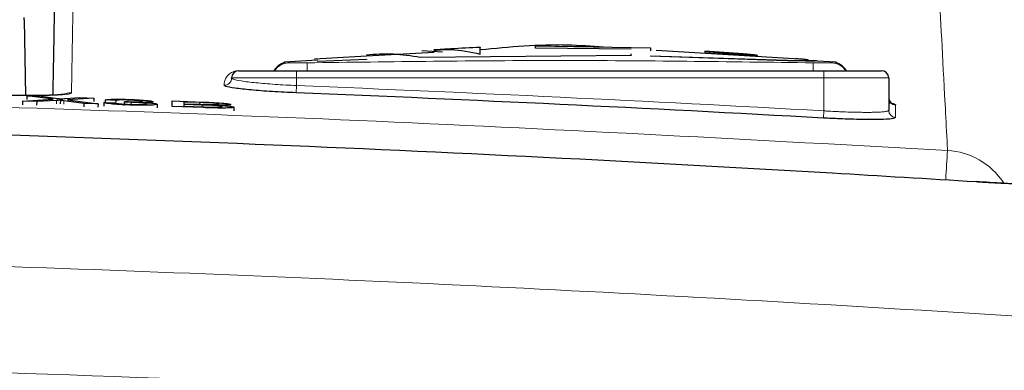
# Paper-space layout 'Blatt5' of a CAD drawing. Header units: millimetres. Extents: x 5 to 418, y 2 to 292.
# Tile 25 of 31: x 245.11 to 263.29, y 222.4 to 228.86. Entities that reach past the tile are written whole.
import ezdxf

# ---------------------------------------------------------------- set-up
doc = ezdxf.new("R2010")
doc.units = ezdxf.units.MM
doc.layers.add('SLD-0', color=7, linetype='Continuous')
doc.styles.add('SLDTEXTSTYLE0', font='TXT', dxfattribs={"width": 0.605})
doc.dimstyles.new('SLDDIMSTYLE6', dxfattribs={"dimtxt": 3.5, "dimasz": 3.302, "dimexe": 0, "dimexo": 0.0625, "dimgap": 0.875, "dimtad": 1, "dimlfac": 1.5, "dimrnd": 1e-09, "dimzin": 12, "dimdsep": 46, "dimtxsty": 'SLDTEXTSTYLE0', "dimsah": 1, "dimcen": 0.09, "dimadec": 0, "dimazin": 3, "dimtfac": 1, "dimtofl": 0, "dimtmove": 0, "dimatfit": 3, "dimfxl": 1, "dimfrac": 2, "dimtolj": 1, "dimtzin": 12, "dimarcsym": 0})

# ---------------------------------------------------------------- blocks, each defined once
blk = doc.blocks.new('_D_29')
at = {"layer": 'SLD-0'}
for p, q in [((149.356, 124.887), (149.356, 255.974)), ((298.023, 124.887), (298.023, 255.974)), ((149.356, 254.974), (298.023, 254.974))]:
    blk.add_line(p, q, dxfattribs=at)
for points in [[(149.356, 254.974), (152.658, 254.466), (152.658, 255.482)], [(298.023, 254.974), (294.721, 255.482), (294.721, 254.466)]]:
    blk.add_solid(points, dxfattribs=at)
at = {"layer": 'SLD-0', "insert": (219.679, 259.485), "char_height": 3.5, "attachment_point": 1, "style": 'SLDTEXTSTYLE0'}
blk.add_mtext('223', dxfattribs=at)

psp = doc.layouts.new('Blatt5')

# ---------------------------------------------------------------- linework, layer by layer
at = {"color": 7, "linetype": 'Continuous', "lineweight": 25}
for p, q in [((245.1933, 228.8618), (245.1926, 228.9047)), ((245.1933, 228.8618), (245.2177, 227.4647)), ((254.6344, 228.3831), (256.7575, 228.3435)), ((254.6344, 228.3363), (254.6344, 228.3831)), ((255.5171, 228.36), (254.6344, 228.3764)), ((256.7575, 228.3435), (256.7575, 228.29)), ((251.5124, 228.1876), (250.5539, 228.1345)), ((252.7618, 228.2568), (251.5124, 228.1876)), ((252.5035, 228.1723), (256.3989, 228.2057)), ((256.3989, 228.1989), (252.5035, 228.1655)), ((252.5035, 228.1723), (252.5035, 228.1655)), ((252.9159, 228.2626), (252.5375, 228.2881)), ((256.3989, 228.3165), (254.6344, 228.3363)), ((256.3989, 228.2057), (256.3989, 228.23)), ((256.3989, 228.2057), (256.3989, 228.1989)), ((256.7575, 228.1982), (259.0851, 228.1194)), ((256.7575, 228.1982), (256.7575, 228.1914)), ((259.0851, 228.1127), (256.7575, 228.1914)), ((259.6155, 228.1269), (256.8628, 228.2939)), ((257.7574, 228.2829), (257.7574, 228.2517)), ((258.4713, 228.2297), (257.7574, 228.2829)), ((257.7574, 228.2763), (258.4713, 228.223)), ((257.7574, 228.2517), (258.4713, 228.2062)), ((258.7326, 228.1941), (258.7326, 228.2008)), ((250.6105, 228.1141), (249.9956, 228.0767)), ((250.6096, 228.099), (251.5108, 228.1362)), ((251.5108, 228.1295), (250.6096, 228.0924)), ((250.6096, 228.099), (250.6096, 228.0924)), ((251.5108, 228.1362), (251.5108, 228.1295)), ((259.7274, 228.1069), (259.7274, 228.1002)), ((259.8328, 228.1035), (259.8328, 228.1102)), ((260.1833, 228.0767), (259.8335, 228.098)), ((260.1199, 228.0822), (260.1199, 228.0822)), ((249.1561, 227.9207), (250.2228, 227.9207)), ((250.2228, 227.9207), (259.9561, 227.9207)), ((259.9561, 227.9207), (261.0228, 227.9207)), ((249.0228, 227.7845), (249.0228, 227.7874)), ((261.1561, 227.7874), (261.1561, 227.1913)), ((245.2442, 227.4593), (245.2418, 227.3928)), ((245.7303, 227.3948), (245.2442, 227.4593)), ((245.2442, 227.4593), (245.5045, 227.45)), ((245.5045, 227.45), (245.7709, 227.4147)), ((245.162, 227.3602), (245.1596, 227.2938)), ((245.162, 227.3602), (245.7303, 227.3948)), ((245.4256, 227.3508), (245.162, 227.3602)), ((245.4256, 227.3508), (245.4233, 227.2851)), ((245.7894, 227.3729), (245.4256, 227.3508)), ((245.8618, 227.3774), (245.8595, 227.3126)), ((246.2962, 227.3198), (245.9245, 227.3691)), ((245.9505, 227.4082), (246.2179, 227.4245)), ((246.4818, 227.4151), (245.9924, 227.3853)), ((245.9924, 227.3853), (246.5568, 227.3105)), ((246.2179, 227.4245), (246.4818, 227.4151)), ((246.2962, 227.3198), (246.2939, 227.2557)), ((246.5568, 227.3105), (246.2962, 227.3198)), ((246.4818, 227.4151), (246.4796, 227.351)), ((246.5568, 227.3105), (246.5545, 227.2466)), ((246.6664, 227.334), (246.6642, 227.2703)), ((246.6664, 227.334), (246.8629, 227.3283)), ((246.6878, 227.3816), (246.6861, 227.3334)), ((246.8842, 227.3733), (246.6878, 227.3816)), ((246.8842, 227.3733), (246.8819, 227.3096)), ((247.0386, 227.3416), (247.0363, 227.2781)), ((247.0386, 227.3416), (247.0593, 227.3527)), ((247.1657, 227.3385), (247.1646, 227.3065)), ((247.6488, 227.3022), (247.6466, 227.2384)), ((247.9228, 227.2617), (247.9264, 227.3636)), ((248.498, 227.2412), (247.9228, 227.2617)), ((247.9264, 227.3636), (248.5001, 227.3431)), ((248.1406, 227.301), (248.1393, 227.2658)), ((248.1393, 227.2658), (248.5018, 227.2528)), ((248.4782, 227.289), (248.1406, 227.301)), ((248.1421, 227.3441), (248.141, 227.3128)), ((248.141, 227.3128), (248.4568, 227.3015)), ((248.434, 227.3337), (248.1421, 227.3441)), ((249.0633, 227.2502), (249.0609, 227.1838))]:
    psp.add_line(p, q, dxfattribs=at)
at = {"color": 7, "linetype": 'Continuous', "lineweight": 18}
for p, q in [((258.4713, 228.2297), (258.4713, 228.223)), ((250.4162, 228.066), (250.4191, 227.9207)), ((259.0851, 228.1194), (259.0851, 228.1127)), ((259.7626, 228.066), (259.7598, 227.9207)), ((250.2228, 227.9207), (250.2228, 227.7874)), ((259.9561, 227.9207), (259.9561, 227.7874)), ((248.8843, 227.6515), (248.8843, 227.6544)), ((250.2228, 227.7874), (249.0228, 227.7874)), ((250.2228, 227.6473), (250.2174, 227.5143)), ((259.9561, 227.7874), (250.2228, 227.7874)), ((250.2228, 227.7874), (250.2228, 227.6473)), ((261.1561, 227.7874), (259.9561, 227.7874)), ((259.9561, 227.1815), (259.9561, 227.7874)), ((245.7894, 227.3729), (245.7871, 227.3081)), ((245.9245, 227.3691), (245.9222, 227.3044)), ((248.434, 227.3337), (248.4329, 227.3023)), ((248.4782, 227.289), (248.477, 227.2537)), ((259.9561, 227.1815), (259.9488, 227.0487))]:
    psp.add_line(p, q, dxfattribs=at)
at = {"color": 7, "linetype": 'Continuous', "lineweight": 25}
for centre, radius, start, end in [((250.0894, 227.7506), 0.3333, 95.22993, 149.30907), ((260.0894, 227.7506), 0.3333, 30.6909, 84.76885), ((249.1561, 227.7874), 0.1333, 90, 180), ((249.6154, 227.9604), 0.0397, 262.38775, 269.99063), ((261.0228, 227.7874), 0.1333, 360, 90), ((223.6894, -428.8459), 656.8961, 86.8357819, 87.6855494), ((261.2893, 227.4242), 0.1332, 180.04993, 266.78497)]:
    psp.add_arc(centre, radius, start, end, dxfattribs=at)
at = {"color": 7, "linetype": 'Continuous', "lineweight": 18}
for centre, radius, start, end in [((250.0894, 227.7334), 0.3333, 92.21562, 145.80066), ((260.0895, 227.7334), 0.3334, 34.2008, 87.78501), ((249.1561, 227.9593), 0.0386, 262.30613, 269.99021), ((248.8896, 227.7875), 0.1332, 267.75258, 359.93993), ((248.8896, 227.7846), 0.1332, 267.75253, 359.93989), ((223.6894, -428.8459), 657.0292, 86.8357819, 87.6855494), ((246.0547, 227.1814), 0.3339, 88.04833, 115.67794), ((261.2893, 227.1914), 0.1332, 180.05291, 266.78763), ((300.5199, 223.7066), 38.3763, 175.8984, 176.69319), ((262.1648, 225.1203), 1.3333, 33.76138, 86.68846)]:
    psp.add_arc(centre, radius, start, end, dxfattribs=at)
for points, knots in [([(246.1276, 231.0434), (246.1275, 231.037), (246.127, 231.0054), (246.1246, 230.8682), (246.118, 230.4923), (246.1055, 229.7733), (246.0875, 228.7453), (246.073, 227.9091), (246.0661, 227.5151)], [0, 0, 0, 0, 0.00880859, 0.04404297, 0.18498094, 0.46685965, 0.74876819, 1, 1, 1, 1]), ([(262.2419, 226.4514), (262.2387, 226.511), (262.2231, 226.8089), (262.1609, 227.9915), (262.0884, 229.3716), (262.0504, 230.0938), (262.0358, 230.3711)], [0, 0, 0, 0, 0.0322876, 0.1614382, 0.6780666, 1, 1, 1, 1]), ([(250.059, 228.0822), (250.0589, 228.0823), (250.0584, 228.0827), (250.0613, 228.0801), (250.0675, 228.0751), (250.0735, 228.0693), (250.0765, 228.0665)], [0, 0, 0, 0, 0.0727743, 0.3817971, 0.6908907, 1, 1, 1, 1]), ([(250.0765, 228.0665), (250.0809, 228.0659), (250.0897, 228.0646), (250.1489, 228.064), (250.2347, 228.064), (250.329, 228.0646), (250.3915, 228.0656), (250.4162, 228.066)], [0, 0, 0, 0, 0.2138472, 0.4292026, 0.6449166, 0.8596444, 1, 1, 1, 1]), ([(250.4162, 228.066), (251.9737, 228.0877), (255.0891, 228.1312), (258.2046, 228.0877), (259.7626, 228.066)], [0, 0, 0, 0, 0.4998954, 1, 1, 1, 1]), ([(259.7626, 228.066), (259.8003, 228.0654), (259.8759, 228.0643), (259.9765, 228.0639), (260.0533, 228.0641), (260.095, 228.0649), (260.1003, 228.066), (260.1023, 228.0665)], [0, 0, 0, 0, 0.2133947, 0.4285895, 0.6443155, 0.8592654, 1, 1, 1, 1]), ([(260.1023, 228.0665), (260.1061, 228.07), (260.1137, 228.077), (260.1197, 228.082), (260.1198, 228.0821), (260.1199, 228.0822)], [0, 0, 0, 0, 0.3898459, 0.7797245, 1, 1, 1, 1]), ([(248.8843, 227.6544), (248.8848, 227.6656), (248.8871, 227.7215), (248.9129, 227.7911), (248.9743, 227.8566), (249.0139, 227.8845), (249.0477, 227.9009), (249.0747, 227.9105), (249.1006, 227.9165), (249.1198, 227.9199), (249.1432, 227.921), (249.1495, 227.9211), (249.151, 227.9211)], [0, 0, 0, 0, 0.11879583, 0.59404956, 0.75694848, 0.85605291, 0.91592619, 0.95186548, 0.97330434, 0.99483899, 0.99877294, 1, 1, 1, 1]), ([(249.0228, 227.7845), (249.0285, 227.7781), (249.0431, 227.7618), (249.1867, 227.7319), (249.4582, 227.6986), (249.8177, 227.6682), (250.0878, 227.6542), (250.2228, 227.6473)], [0, 0, 0, 0, 0.140477, 0.3558464, 0.5708595, 0.7854432, 1, 1, 1, 1]), ([(185.137, 226.4514), (186.0244, 226.5027), (190.4616, 226.7589), (198.4536, 227.1297), (209.1171, 227.4555), (219.7883, 227.6057), (230.4653, 227.5831), (241.1029, 227.3834), (251.6975, 227.0247), (258.7268, 226.6425), (262.2419, 226.4514)], [0, 0, 0, 0, 0.0345653, 0.1728308, 0.3110963, 0.4493987, 0.587812, 0.7262622, 0.8631132, 1, 1, 1, 1]), ([(246.0661, 227.5151), (246.0624, 227.5104), (246.055, 227.5009), (245.9966, 227.4887), (245.9043, 227.4784), (245.779, 227.4704), (245.6229, 227.4648), (245.443, 227.462), (245.2412, 227.4618), (245.0511, 227.4641), (244.8797, 227.4677), (244.7822, 227.4706), (244.7331, 227.4721)], [0, 0, 0, 0, 0.1059593, 0.214994, 0.3209609, 0.4300014, 0.5359948, 0.6450623, 0.7510608, 0.8601336, 0.9296456, 1, 1, 1, 1]), ([(261.2818, 227.2912), (261.2818, 227.2858), (261.2818, 227.2585), (261.2818, 227.1816), (261.2818, 227.1088), (261.2818, 227.0584)], [0, 0, 0, 0, 0.0712947, 0.3564733, 1, 1, 1, 1]), ([(259.9561, 227.1815), (259.9784, 227.1802), (260.0454, 227.1762), (260.1347, 227.1714), (260.2333, 227.1667), (260.3437, 227.162), (260.469, 227.1577), (260.5867, 227.155), (260.6977, 227.1534), (260.7996, 227.1533), (260.8836, 227.1547), (260.9492, 227.1567), (261.0027, 227.1594), (261.052, 227.1632), (261.0896, 227.1675), (261.1191, 227.1724), (261.1401, 227.178), (261.1536, 227.1842), (261.1553, 227.1889), (261.1561, 227.1913)], [0, 0, 0, 0, 0.03547853, 0.10685421, 0.14278294, 0.19550625, 0.28888714, 0.35663324, 0.40941052, 0.50289385, 0.57071958, 0.61025318, 0.67672569, 0.73076396, 0.78534503, 0.83810362, 0.89137766, 0.94541943, 1, 1, 1, 1]), ([(265.4442, 225.9048), (265.4408, 225.8973), (265.4341, 225.8824), (265.3751, 225.8604), (265.2703, 225.8412), (265.141, 225.8287), (265.0405, 225.8221), (264.9379, 225.8167), (264.7831, 225.8114), (264.5977, 225.8089), (264.3972, 225.8088), (264.2062, 225.8106), (263.9778, 225.8153), (263.7967, 225.8206), (263.5861, 225.828), (263.3699, 225.837), (263.112, 225.8499), (262.9236, 225.8605), (262.8097, 225.8675), (262.7716, 225.8699)], [0, 0, 0, 0, 0.0710711, 0.1427036, 0.2420332, 0.3227492, 0.356712, 0.3830914, 0.4561472, 0.5369037, 0.5708842, 0.6435698, 0.7038266, 0.7581136, 0.7854239, 0.8647493, 0.918392, 0.9726867, 1, 1, 1, 1]), ([(170.6559, 222.3975), (175.0618, 222.7489), (183.8756, 223.4518), (197.1282, 224.1472), (210.4015, 224.579), (224.4111, 224.7283), (237.128, 224.5696), (248.5449, 224.1983), (257.9434, 223.747), (267.3384, 223.1629), (273.5946, 222.6526), (276.723, 222.3975)], [0, 0, 0, 0, 0.124856, 0.2497693, 0.3748552, 0.4999988, 0.6455286, 0.7340953, 0.8226824, 0.9113309, 1, 1, 1, 1]), ([(276.5527, 220.4489), (272.161, 220.7992), (263.3755, 221.4999), (250.1654, 222.193), (236.9348, 222.6236), (223.6996, 222.7642), (210.4705, 222.6239), (197.25, 222.1946), (184.0297, 221.5018), (175.228, 220.7999), (170.8262, 220.4489)], [0, 0, 0, 0, 0.1248563, 0.2497699, 0.3748561, 0.5, 0.6248563, 0.7497699, 0.8748561, 1, 1, 1, 1])]:
    psp.add_open_spline(points, degree=3, knots=knots, dxfattribs=at)
at = {"color": 7, "linetype": 'Continuous', "lineweight": 25}
for points, knots in [([(245.7264, 227.4705), (245.7315, 227.7645), (245.7435, 228.4494), (245.7587, 229.3199), (245.7728, 230.13), (245.7796, 230.5208), (245.783, 230.7162)], [0, 0, 0, 0, 0.2005203, 0.4669618, 0.7334698, 1, 1, 1, 1]), ([(253.6131, 228.3523), (253.4327, 228.3435), (253.1472, 228.3296), (252.862, 228.3104), (252.757, 228.3034)], [0, 0, 0, 0, 0.6318066, 1, 1, 1, 1]), ([(253.6131, 228.2273), (253.6131, 228.2573), (253.6131, 228.3176), (253.6131, 228.3653), (253.6131, 228.3531), (253.6131, 228.3504)], [0, 0, 0, 0, 0.4360891, 0.8738527, 1, 1, 1, 1]), ([(255.8905, 228.3529), (255.6685, 228.3701), (254.9104, 228.429), (254.152, 228.3559), (253.6156, 228.3041)], [0, 0, 0, 0, 0.2928281, 1, 1, 1, 1]), ([(251.5108, 228.2169), (251.676, 228.2278), (252.0074, 228.2496), (252.3378, 228.1981), (252.5035, 228.1723)], [0, 0, 0, 0, 0.4986286, 1, 1, 1, 1]), ([(252.5035, 228.1655), (252.3387, 228.1913), (252.0083, 228.2429), (251.677, 228.2211), (251.5108, 228.2102)], [0, 0, 0, 0, 0.4985914, 1, 1, 1, 1]), ([(252.7595, 228.2983), (252.8641, 228.307), (253.1494, 228.3308), (253.4333, 228.2674), (253.6131, 228.2273)], [0, 0, 0, 0, 0.3668753, 1, 1, 1, 1]), ([(258.4713, 228.2062), (258.4857, 228.2052), (258.5151, 228.2033), (258.5577, 228.2011), (258.5982, 228.1994), (258.6349, 228.1982), (258.6671, 228.1976), (258.6936, 228.1975), (258.7139, 228.1979), (258.7273, 228.1988), (258.7335, 228.2001), (258.7322, 228.2019), (258.7236, 228.2042), (258.7079, 228.2068), (258.6854, 228.2097), (258.6569, 228.213), (258.6229, 228.2164), (258.5849, 228.22), (258.5433, 228.2237), (258.5096, 228.2266), (258.4854, 228.2285), (258.476, 228.2293), (258.4713, 228.2297)], [0, 0, 0, 0, 0.0528564, 0.1072425, 0.1601, 0.2144956, 0.2672608, 0.3215592, 0.374275, 0.4285187, 0.4812558, 0.5355181, 0.5883328, 0.6426726, 0.6956045, 0.7500641, 0.8031266, 0.8577219, 0.9108894, 0.9655965, 0.9827734, 1, 1, 1, 1]), ([(258.4713, 228.223), (258.4858, 228.2218), (258.5153, 228.2194), (258.5581, 228.2158), (258.5988, 228.2121), (258.6354, 228.2085), (258.6678, 228.2051), (258.6942, 228.202), (258.7146, 228.1991), (258.7273, 228.1966), (258.7331, 228.195), (258.7321, 228.1943), (258.7318, 228.1941)], [0, 0, 0, 0, 0.1062874, 0.215658, 0.3219448, 0.4313139, 0.537594, 0.6469657, 0.7530732, 0.8622722, 0.9681249, 1, 1, 1, 1]), ([(259.0851, 228.1194), (259.1043, 228.1187), (259.1428, 228.1171), (259.2005, 228.1152), (259.2581, 228.1136), (259.3143, 228.1121), (259.3823, 228.1107), (259.4512, 228.1094), (259.5107, 228.1085), (259.5589, 228.1079), (259.6, 228.1074), (259.6404, 228.107), (259.6684, 228.1068), (259.6937, 228.1068), (259.7119, 228.1068), (259.7235, 228.1069), (259.7274, 228.1069)], [0, 0, 0, 0, 0.07008246, 0.1408496, 0.21263759, 0.28514295, 0.35541824, 0.4798893, 0.5701916, 0.62272667, 0.71105471, 0.78285306, 0.85536866, 0.89139841, 0.96370525, 1, 1, 1, 1]), ([(259.7274, 228.1002), (259.7197, 228.1001), (259.7043, 228.1), (259.6754, 228.1001), (259.6424, 228.1003), (259.6053, 228.1007), (259.5545, 228.1012), (259.4941, 228.102), (259.4321, 228.1031), (259.3759, 228.1041), (259.3221, 228.1053), (259.2612, 228.1068), (259.213, 228.1082), (259.1641, 228.1097), (259.1247, 228.1111), (259.095, 228.1123), (259.0851, 228.1127)], [0, 0, 0, 0, 0.07008826, 0.1408613, 0.21265523, 0.28516646, 0.35544752, 0.47992866, 0.57023831, 0.62277715, 0.71111185, 0.78291618, 0.85543823, 0.89145074, 0.96372282, 1, 1, 1, 1]), ([(259.4419, 228.1499), (259.4571, 228.1485), (259.4877, 228.1455), (259.5287, 228.1413), (259.5658, 228.1374), (259.5952, 228.134), (259.6226, 228.1307), (259.6447, 228.1278), (259.6624, 228.1249), (259.6713, 228.123), (259.6764, 228.1215), (259.6765, 228.1207), (259.6766, 228.1203)], [0, 0, 0, 0, 0.10509285, 0.21120944, 0.31885352, 0.42757187, 0.50633986, 0.63877716, 0.74643631, 0.85517539, 0.91356744, 1, 1, 1, 1]), ([(259.7274, 228.1069), (259.7504, 228.1069), (259.7971, 228.107), (259.8297, 228.1079), (259.8295, 228.1096), (259.8294, 228.1102)], [0, 0, 0, 0, 0.3740977, 0.7590374, 1, 1, 1, 1]), ([(259.8299, 228.1035), (259.8293, 228.1028), (259.8279, 228.1011), (259.7936, 228.1003), (259.7497, 228.1002), (259.7274, 228.1002)], [0, 0, 0, 0, 0.2903372, 0.6407397, 1, 1, 1, 1]), ([(249.151, 227.9211), (249.2259, 227.9211), (249.3793, 227.9211), (249.532, 227.9211), (249.6101, 227.9211)], [0, 0, 0, 0, 0.4887733, 1, 1, 1, 1]), ([(250.2174, 227.5143), (250.0674, 227.5213), (249.7675, 227.5352), (249.368, 227.5656), (249.0664, 227.5989), (248.907, 227.6288), (248.8907, 227.6451), (248.8843, 227.6515)], [0, 0, 0, 0, 0.2145899, 0.429169, 0.6441593, 0.8595151, 1, 1, 1, 1]), ([(245.9388, 227.4877), (245.938, 227.4875), (245.9352, 227.4869), (245.8706, 227.4782), (245.7127, 227.4682), (245.4093, 227.4616), (245.0525, 227.463), (244.8147, 227.4714), (244.7331, 227.4742)], [0, 0, 0, 0, 0.0528426, 0.1658955, 0.3427841, 0.585781, 0.8577928, 1, 1, 1, 1]), ([(245.7709, 227.4147), (245.7881, 227.4123), (245.8119, 227.409), (245.8414, 227.4048), (245.8472, 227.403), (245.8501, 227.4021)], [0, 0, 0, 0, 0.5612769, 0.7817626, 1, 1, 1, 1]), ([(245.8618, 227.3774), (245.8482, 227.3765), (245.8239, 227.3751), (245.7999, 227.3736), (245.7894, 227.3729)], [0, 0, 0, 0, 0.5600016, 1, 1, 1, 1]), ([(245.8501, 227.4021), (245.8688, 227.4033), (245.9023, 227.4053), (245.9358, 227.4073), (245.9505, 227.4082)], [0, 0, 0, 0, 0.5599999, 1, 1, 1, 1]), ([(245.9245, 227.3691), (245.9127, 227.3706), (245.8918, 227.3734), (245.8709, 227.3761), (245.8618, 227.3774)], [0, 0, 0, 0, 0.5599998, 1, 1, 1, 1]), ([(247.1421, 227.2883), (247.0753, 227.2911), (246.9419, 227.2966), (246.7873, 227.3097), (246.6923, 227.3228), (246.6751, 227.3303), (246.6664, 227.334)], [0, 0, 0, 0, 0.2799105, 0.5592491, 0.7794763, 1, 1, 1, 1]), ([(246.6878, 227.3816), (246.7031, 227.385), (246.7335, 227.3919), (246.8493, 227.3966), (246.9926, 227.3962), (247.0888, 227.3932), (247.1369, 227.3917)], [0, 0, 0, 0, 0.2802532, 0.5595228, 0.7795924, 1, 1, 1, 1]), ([(246.8629, 227.3283), (246.8729, 227.3253), (246.8929, 227.3193), (246.9569, 227.3105), (247.053, 227.3036), (247.1174, 227.3011), (247.1496, 227.2998)], [0, 0, 0, 0, 0.2808811, 0.5600727, 0.7796532, 1, 1, 1, 1]), ([(247.1426, 227.3798), (247.1065, 227.3808), (247.0343, 227.383), (246.9493, 227.3819), (246.9023, 227.3782), (246.8903, 227.3749), (246.8842, 227.3733)], [0, 0, 0, 0, 0.2800014, 0.5591308, 0.7793201, 1, 1, 1, 1]), ([(247.1657, 227.3385), (247.1417, 227.3392), (247.0986, 227.3406), (247.057, 227.3413), (247.0386, 227.3416)], [0, 0, 0, 0, 0.5597721, 1, 1, 1, 1]), ([(247.0593, 227.3527), (247.0645, 227.3524), (247.0739, 227.352), (247.0834, 227.3517), (247.0875, 227.3515)], [0, 0, 0, 0, 0.5600031, 1, 1, 1, 1]), ([(247.0875, 227.3515), (247.1264, 227.3504), (247.204, 227.3481), (247.3043, 227.3477), (247.3681, 227.351), (247.373, 227.3549), (247.3754, 227.3569)], [0, 0, 0, 0, 0.2806803, 0.5609514, 0.7800568, 1, 1, 1, 1]), ([(247.1369, 227.3917), (247.1977, 227.3891), (247.3192, 227.384), (247.4665, 227.3725), (247.5554, 227.3604), (247.5664, 227.3537), (247.5719, 227.3503)], [0, 0, 0, 0, 0.2801842, 0.5598553, 0.7799999, 1, 1, 1, 1]), ([(247.6488, 227.3022), (247.6397, 227.2976), (247.6215, 227.2886), (247.4816, 227.283), (247.3142, 227.283), (247.1995, 227.2865), (247.1421, 227.2883)], [0, 0, 0, 0, 0.2794007, 0.5590642, 0.7793783, 1, 1, 1, 1]), ([(247.3754, 227.3569), (247.3717, 227.3592), (247.3642, 227.364), (247.2996, 227.3712), (247.2217, 227.3766), (247.169, 227.3787), (247.1426, 227.3798)], [0, 0, 0, 0, 0.27945999, 0.55895226, 0.77925528, 1, 1, 1, 1]), ([(247.1496, 227.2998), (247.195, 227.2984), (247.2856, 227.2958), (247.3869, 227.2977), (247.4441, 227.3025), (247.4496, 227.307), (247.4524, 227.3093)], [0, 0, 0, 0, 0.27988313, 0.55899319, 0.77931899, 1, 1, 1, 1]), ([(247.4524, 227.3093), (247.4481, 227.3123), (247.4396, 227.3182), (247.3626, 227.3274), (247.2659, 227.3344), (247.1991, 227.3371), (247.1657, 227.3385)], [0, 0, 0, 0, 0.2797467, 0.5591709, 0.7794436, 1, 1, 1, 1]), ([(247.5719, 227.3503), (247.5683, 227.348), (247.5612, 227.3434), (247.4943, 227.338), (247.4122, 227.3377), (247.3621, 227.3376)], [0, 0, 0, 0, 0.2804963, 0.56100335, 1, 1, 1, 1]), ([(247.3621, 227.3376), (247.4083, 227.3349), (247.5006, 227.3296), (247.5948, 227.3194), (247.6428, 227.31), (247.6468, 227.3048), (247.6488, 227.3022)], [0, 0, 0, 0, 0.2798072, 0.5591854, 0.7794082, 1, 1, 1, 1]), ([(248.7898, 227.305), (248.7854, 227.308), (248.7786, 227.3124), (248.7318, 227.3187), (248.6281, 227.3272), (248.5202, 227.3308), (248.434, 227.3337)], [0, 0, 0, 0, 0.24951231, 0.37501866, 0.50024435, 1, 1, 1, 1]), ([(248.4568, 227.3015), (248.4916, 227.3002), (248.5536, 227.298), (248.6144, 227.2967), (248.6411, 227.2961)], [0, 0, 0, 0, 0.560393, 1, 1, 1, 1]), ([(248.8472, 227.2581), (248.8425, 227.2612), (248.8356, 227.2659), (248.7857, 227.2725), (248.6821, 227.2816), (248.5687, 227.2857), (248.4782, 227.289)], [0, 0, 0, 0, 0.2498018, 0.3755461, 0.5011539, 1, 1, 1, 1]), ([(249.0633, 227.2502), (249.0584, 227.247), (249.0486, 227.2407), (248.9735, 227.2343), (248.795, 227.2314), (248.6205, 227.2371), (248.498, 227.2412)], [0, 0, 0, 0, 0.1871427, 0.3743187, 0.5607862, 1, 1, 1, 1]), ([(248.5001, 227.3431), (248.5681, 227.3405), (248.7036, 227.3354), (248.8804, 227.3235), (248.9852, 227.3099), (248.9991, 227.3024), (249.006, 227.2986)], [0, 0, 0, 0, 0.2811161, 0.5600262, 0.7801115, 1, 1, 1, 1]), ([(248.5018, 227.2528), (248.5264, 227.2519), (248.5702, 227.2504), (248.6138, 227.2492), (248.6329, 227.2486)], [0, 0, 0, 0, 0.5600993, 1, 1, 1, 1]), ([(248.6329, 227.2486), (248.6667, 227.248), (248.734, 227.2467), (248.8052, 227.2488), (248.842, 227.2529), (248.8454, 227.2564), (248.8472, 227.2581)], [0, 0, 0, 0, 0.2802899, 0.5590179, 0.7794024, 1, 1, 1, 1]), ([(248.6411, 227.2961), (248.6655, 227.2959), (248.7144, 227.2955), (248.7784, 227.2981), (248.7855, 227.3024), (248.7898, 227.305)], [0, 0, 0, 0, 0.2808695, 0.5610626, 1, 1, 1, 1]), ([(249.006, 227.2986), (249.0016, 227.2961), (248.9927, 227.2912), (248.9184, 227.2854), (248.8295, 227.2851), (248.7753, 227.2849)], [0, 0, 0, 0, 0.280336, 0.5608003, 1, 1, 1, 1]), ([(248.7753, 227.2849), (248.8198, 227.2822), (248.9087, 227.2769), (249.0028, 227.2672), (249.0559, 227.2579), (249.0608, 227.2528), (249.0633, 227.2502)], [0, 0, 0, 0, 0.2802111, 0.5596695, 0.7797087, 1, 1, 1, 1]), ([(261.1561, 227.3326), (261.1648, 227.3311), (261.2094, 227.3234), (261.2467, 227.3127), (261.2774, 227.3004), (261.2803, 227.2943), (261.2818, 227.2912)], [0, 0, 0, 0, 0.0968713, 0.494279, 0.7456304, 1, 1, 1, 1]), ([(262.7716, 225.8699), (261.8844, 225.9244), (257.4482, 226.1971), (249.4573, 226.5929), (238.7945, 226.9439), (228.123, 227.1106), (217.4449, 227.096), (206.6293, 226.8921), (195.6805, 226.5084), (188.2987, 226.0827), (184.6073, 225.8699)], [0, 0, 0, 0, 0.0340943, 0.170476, 0.3068577, 0.4432794, 0.5798212, 0.7164031, 0.8581791, 1, 1, 1, 1]), ([(261.2818, 227.0584), (261.2672, 227.0498), (261.2378, 227.0325), (261.0086, 227.0202), (260.6713, 227.0201), (260.2965, 227.0309), (260.0483, 227.0436), (259.9488, 227.0487)], [0, 0, 0, 0, 0.2145203, 0.4290546, 0.6431246, 0.8569356, 1, 1, 1, 1]), ([(264.9983, 225.8375), (264.999, 225.8376), (265.009, 225.8395), (264.9542, 225.8313), (264.7978, 225.8216), (264.4479, 225.8132), (263.9227, 225.8201), (263.3361, 225.8404), (262.9378, 225.8652), (262.7716, 225.8756)], [0, 0, 0, 0, 0.0064815, 0.0907397, 0.2228588, 0.407784, 0.6176753, 0.8405464, 1, 1, 1, 1])]:
    psp.add_open_spline(points, degree=3, knots=knots, dxfattribs=at)

# ---------------------------------------------------------------- dimensions: what is measured, and where the dimension line sits
at = {"layer": 'SLD-0'}
dim = psp.add_linear_dim(base=(298.0228, 254.9736), p1=(149.3561, 124.8874), p2=(298.0228, 124.8874), dimstyle='SLDDIMSTYLE6', dxfattribs=at)
dim.commit()
dim.dimension.update_dxf_attribs({"geometry": '_D_29', "text_midpoint": (223.6894, 254.9736), "dimtype": 160})

doc.saveas('drawing.dxf')
